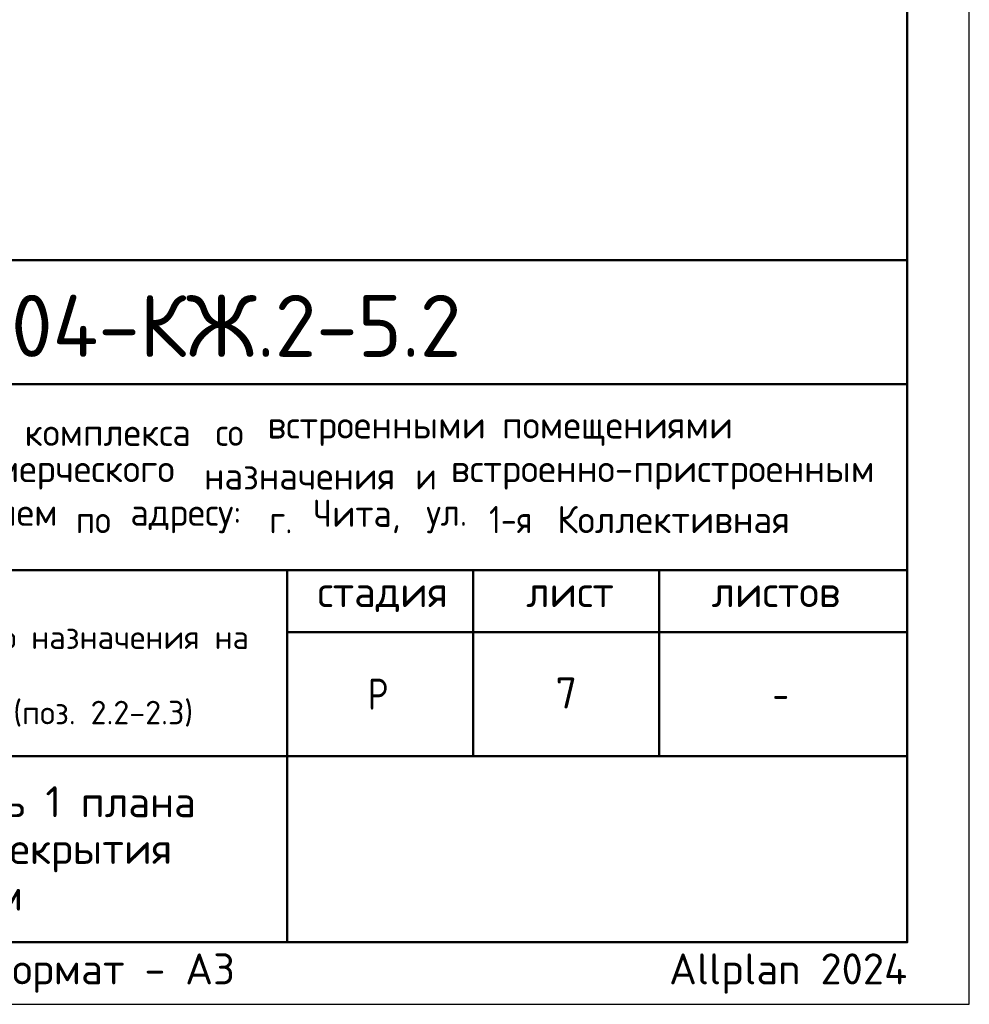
# Model space of a CAD drawing. Header units: millimetres. Extents: x 0 to 50400, y 0 to 35640.
# Tile 25 of 34: x 41210 to 50400, y 0 to 9525. Entities that reach past the tile are written whole.
import ezdxf

# ---------------------------------------------------------------- set-up
doc = ezdxf.new("R2010")
doc.units = ezdxf.units.MM
doc.layers.add('Standard', color=7, linetype='Continuous', lineweight=25)
doc.layers.add('Надписи', color=7, linetype='Continuous', lineweight=25)
doc.styles.add('ISOCPEUR', font='txt')

msp = doc.modelspace()

# ---------------------------------------------------------------- linework, layer by layer
at = {"layer": 'Standard', "color": 7, "linetype": 'Continuous', "lineweight": 50, "transparency": 33554687}
for p, q in [((27600, 7200), (49800, 7200)), ((35400, 6000), (49800, 6000)), ((35400, 4200), (49800, 4200)), ((43800, 2400), (43800, 4200)), ((45600, 2400), (45600, 4200)), ((47400, 2400), (47400, 4200)), ((43800, 3600), (49800, 3600)), ((35400, 2400), (49800, 2400)), ((43800, 600), (43800, 2400)), ((43800, 600), (43800, 2400))]:
    msp.add_line(p, q, dxfattribs=at)
at = {"layer": 'Standard', "color": 7, "linetype": 'Continuous', "lineweight": 25, "transparency": 33554687}
for p, q in [((49800, 600), (49800, 7200)), ((27600, 600), (49800, 600)), ((27600, 600), (49800, 600)), ((27600, 600), (49800, 600))]:
    msp.add_line(p, q, dxfattribs=at)
msp.add_lwpolyline([(0, 0), (50400, 0), (50400, 35640), (0, 35640), (0, 0)], close=True, dxfattribs=at)
at = {"layer": 'Standard', "color": 7, "linetype": 'Continuous', "lineweight": 50, "transparency": 33554687}
msp.add_lwpolyline([(2400, 35040), (49800, 35040), (49800, 600), (2400, 600), (2400, 35040)], close=True, dxfattribs=at)

# ---------------------------------------------------------------- texts
at = {"layer": 'Standard', "color": 7, "linetype": 'Continuous', "lineweight": 50, "transparency": 33554687, "insert": (39882.1, 6261.8), "char_height": 600, "width": 6049.905, "attachment_point": 7, "style": 'ISOCPEUR'}
msp.add_mtext('\\W0.98;24-04-КЖ.2-5.2', dxfattribs=at)
at = {"layer": 'Standard', "color": 7, "linetype": 'Continuous', "lineweight": 25, "transparency": 33554687, "attachment_point": 7, "style": 'ISOCPEUR'}
for s, insert, char_height, width in [('\\W0.97;комплекса ', (41257.4, 5402), 264, 1975.295), ('\\W0.90;со ', (43105.5, 5402), 264, 620.973), ('\\W0.98;встроенными ', (43607.1, 5402), 264, 2398.159), ('\\W0.98;помещениями', (45877.5, 5402), 264, 2292.211), ('\\W0.98;коммерческого ', (40406.1, 4979.6), 264, 2714.914), ('\\W0.97;назначения ', (42993.3, 4979.6), 264, 2173.237), ('\\W0.87;и ', (45039.3, 4979.6), 264, 457.461), ('\\W0.99;встроенно-пристроенным', (45382.4, 4979.6), 264, 4298.923), ('\\W0.95;Чита, ', (44049.3, 4557.2), 264, 1221.066), ('\\W0.86;1-я ', (45752.1, 4557.2), 264, 773.518), ('\\W0.98;Коллективная', (46412.1, 4557.2), 264, 2450.61), ('\\W0.98;учреждением ', (39482.1, 4557.2), 264, 2397.896), ('\\W0.91;по ', (41752.5, 4557.2), 264, 647.689), ('\\W0.96;адресу: ', (42280.5, 4557.2), 264, 1472.67), ('\\W0.89;г. ', (43626.8, 4557.2), 264, 539.493), ('\\W0.92;ул. ', (45144.9, 4557.2), 264, 728.227), ('\\W0.99;стадия    лист     листов', (44091.2, 3794.5), 300, 5247.11), ('\\W0.80;Р', (44580, 2850), 300, 359.835), ('\\W0.78;-', (48495, 2850), 300, 326.393)]:
    msp.add_mtext(s, dxfattribs=dict(at, insert=insert, char_height=char_height, width=width))
at = {"layer": 'Standard', "color": 7, "linetype": 'Continuous', "lineweight": 18, "transparency": 33554687, "char_height": 228, "attachment_point": 7, "style": 'ISOCPEUR'}
for s, insert, width in [('\\W0.99;общественно-делового и коммерческого назначения на', (35570.1, 3376), 8168.165), ('\\W0.99;поликлиническим учреждением (поз. 2.2-2.3)', (36459.3, 2646.4), 6390.302)]:
    msp.add_mtext(s, dxfattribs=dict(at, insert=insert, width=width))
at = {"layer": 'Standard', "color": 7, "linetype": 'Continuous', "lineweight": 25, "transparency": 33554687, "insert": (39600, 2110), "char_height": 300, "width": 6770.25, "attachment_point": 2, "line_spacing_factor": 0.903614}
msp.add_mtext('\\A1;{\\fISOCPEUR|i0|b0;\\H300.000000;\\W1.000000;\\C7;Сечения 1-1...10-10. Деталь 1 плана}\\P{\\fISOCPEUR|i0|b0;\\H300.000000;\\W1.000000;\\C7;конструкции плиты перекрытия}\\P{\\fISOCPEUR|i0|b0;\\H300.000000;\\W1.000000;\\C7;над 1-ым этажом}\\P', dxfattribs=at)
at = {"layer": 'Standard', "color": 8, "linetype": 'Continuous', "lineweight": 13, "transparency": 33554687, "insert": (49800, 297.3), "char_height": 300, "width": 14099.358, "attachment_point": 6, "style": 'ISOCPEUR'}
msp.add_mtext('\\A1;{\\fISOCPEUR|i0|b0;\\H300.000000;\\W1.000000;\\C8;Копировал                  формат - А3                      Allplan 2024}\\P', dxfattribs=at)
at = {"layer": 'Надписи', "color": 7, "linetype": 'Continuous', "lineweight": 13, "transparency": 33554687, "insert": (46500, 3012), "char_height": 300, "width": 326.667, "attachment_point": 5, "style": 'ISOCPEUR'}
msp.add_mtext('\\A1;{\\fISOCPEUR|i0|b0;\\H300.000000;\\W1.000000;\\C7;7}\\P', dxfattribs=at)

doc.saveas('drawing.dxf')
